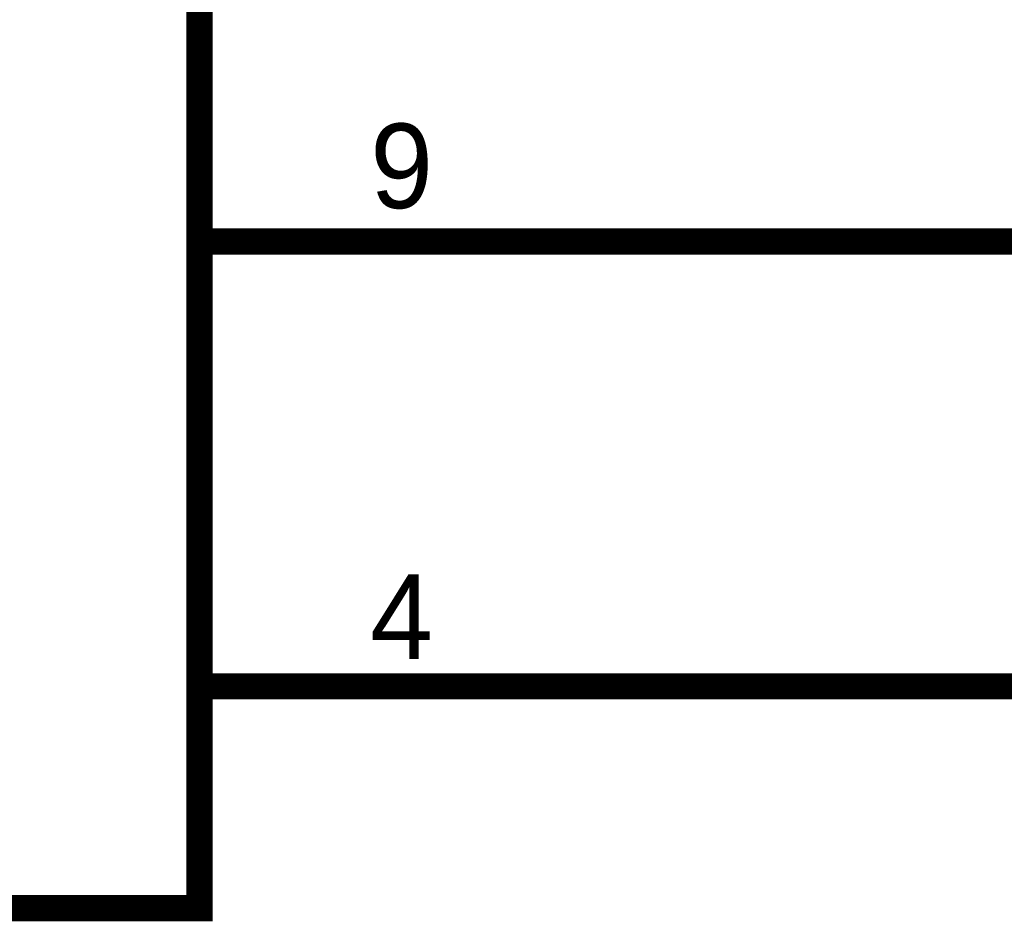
# Model space of a CAD drawing. Header units: inches. Extents: x 0 to 17, y 0 to 11.
# Tile 43 of 48: x 9.319 to 9.762, y 5.344 to 5.75. Entities that reach past the tile are written whole.
import ezdxf

# ---------------------------------------------------------------- set-up
doc = ezdxf.new("R2010")
doc.units = ezdxf.units.IN
doc.header["$MEASUREMENT"] = 0
doc.layers.add('Sheet', color=255, linetype='Continuous')

msp = doc.modelspace()

# ---------------------------------------------------------------- linework, layer by layer
at = {"layer": 'Sheet'}
for points in [[(8.30019, 6.24975, 0.0118, 0.0118, 0), (9.39995, 6.24975, 0.0118, 0.0118, 0), (9.39995, 5.34973, 0.0118, 0.0118, 0), (8.30019, 5.34973, 0.0118, 0.0118, 0), (8.30019, 6.24975, 0.0118, 0.0118, 0)], [(8.30019, 6.24975, 0.0039, 0.0039, 0), (8.30019, 5.34973, 0.0039, 0.0039, 0), (9.39995, 5.34973, 0.0039, 0.0039, 0), (9.39995, 6.24975, 0.0039, 0.0039, 0), (8.30019, 6.24975, 0.0039, 0.0039, 0), (8.30019, 6.24975, 0.0039, 0.0039, 0)]]:
    msp.add_lwpolyline(points, format="xyseb", close=True, dxfattribs=at)
for points in [[(9.39995, 5.64987, 0.0118, 0.0118, 0), (9.60016, 5.64987, 0.0118, 0.0118, 0)], [(9.60016, 5.64987, 0.0118, 0.0118, 0), (10.10009, 5.64987, 0.0118, 0.0118, 0), (10.10009, 5.44965, 0.0118, 0.0118, 0)], [(9.39995, 5.44965, 0.0118, 0.0118, 0), (9.60016, 5.44965, 0.0118, 0.0118, 0)], [(9.60016, 5.44965, 0.0118, 0.0118, 0), (10.10009, 5.44965, 0.0118, 0.0118, 0), (10.10009, 5.34973, 0.0118, 0.0118, 0)]]:
    msp.add_lwpolyline(points, format="xyseb", dxfattribs=at)

# ---------------------------------------------------------------- texts
for s, p in [('9', (9.47687, 5.66494)), ('4', (9.47687, 5.46194))]:
    msp.add_text(s, height=0.03806, dxfattribs=at).set_placement(p)

doc.saveas('drawing.dxf')
